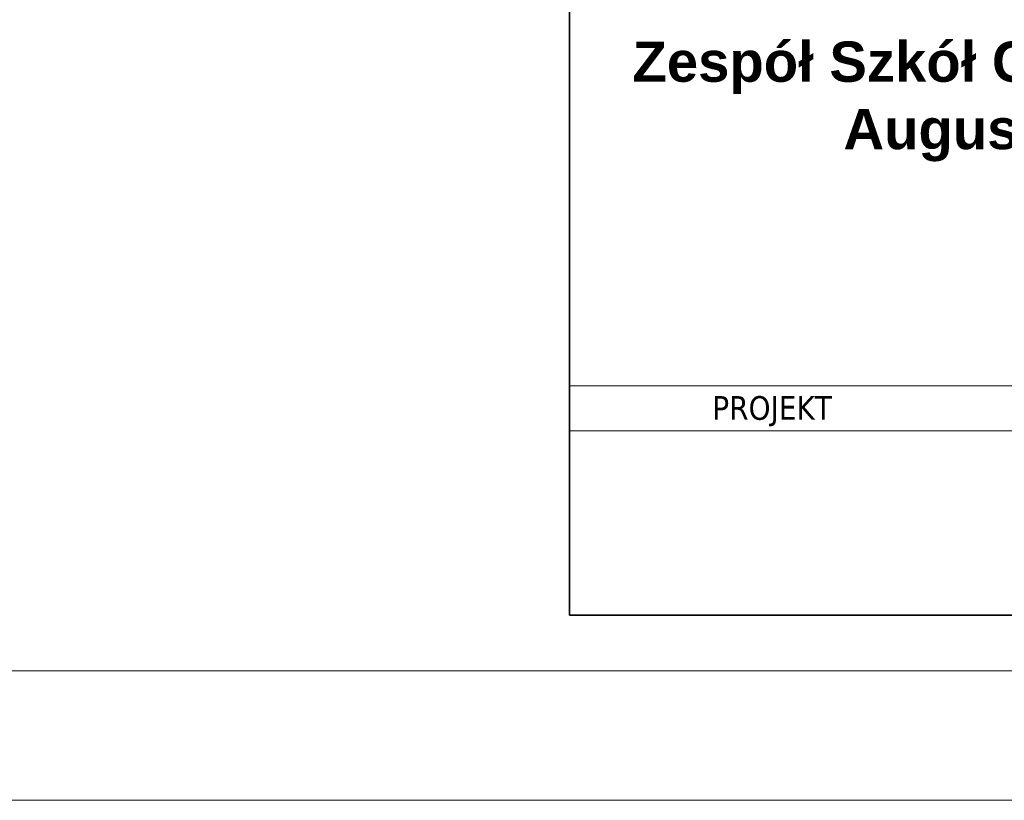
# Model space of a CAD drawing. Header units: metres. Extents: x 8472212 to 8494180, y 5728195 to 5779639.
# Tile 60 of 106: x 8478017 to 8478397, y 5743848 to 5744150. Entities that reach past the tile are written whole.
import ezdxf

# ---------------------------------------------------------------- set-up
doc = ezdxf.new("R2010")
doc.units = ezdxf.units.M
doc.header["$MEASUREMENT"] = 0
doc.layers.add('0A_MJ_tabelka', color=252, linetype='CONTINUOUS', lineweight=5)
doc.layers.add('0A_NIEwidoczne', color=222, linetype='CONTINUOUS', lineweight=0)
doc.styles.add('arial', font='arial.ttf')

msp = doc.modelspace()

# ---------------------------------------------------------------- linework, layer by layer
at = {"layer": '0A_MJ_tabelka', "color": 7, "lineweight": 35}
for p, q in [((8478229.35, 5744367.94), (8478229.35, 5743919.56)), ((8478229.35, 5743919.56), (8479739.73, 5743919.56))]:
    msp.add_line(p, q, dxfattribs=at)
at = {"layer": '0A_MJ_tabelka', "color": 7}
msp.add_line((8478229.35, 5744086.13), (8478229.35, 5743919.56), dxfattribs=at)
at = {"layer": '0A_MJ_tabelka', "color": 7, "linetype": 'Continuous'}
for p, q in [((8478229.35, 5744008.23), (8478786.21, 5744008.23)), ((8478229.35, 5743990.89), (8478786.21, 5743990.89))]:
    msp.add_line(p, q, dxfattribs=at)
at = {"layer": '0A_MJ_tabelka', "color": 7, "lineweight": 0}
msp.add_line((8475658.01, 5743898.08), (8479758.01, 5743898.08), dxfattribs=at)
at = {"layer": '0A_NIEwidoczne', "lineweight": 0}
msp.add_line((8475608.01, 5743848.08), (8479808.01, 5743848.08), dxfattribs=at)

# ---------------------------------------------------------------- texts
at = {"layer": '0A_MJ_tabelka', "color": 7, "insert": (8478510.28, 5744141.24), "char_height": 15.56096, "width": 515.0573, "attachment_point": 2, "line_spacing_factor": 1.004016, "style": 'arial'}
msp.add_mtext('{\\fArial|b1|i0|c238|p34;Zespół Szkół Centrum Kształcenia Rolniczego im. Augusta Zamoyskiego w Jabłoniu\\P}ul. A. Zamoyskiego 4\\P21-205 Jabłoń', dxfattribs=at)
at = {"layer": '0A_MJ_tabelka', "color": 7, "insert": (8478284.48, 5744004.24), "char_height": 9.1538, "attachment_point": 1, "style": 'arial'}
msp.add_mtext('\\pt10.9758;{\\fTahoma|b0|i0|c238|p34;PROJEKT}', dxfattribs=at)

doc.saveas('drawing.dxf')
